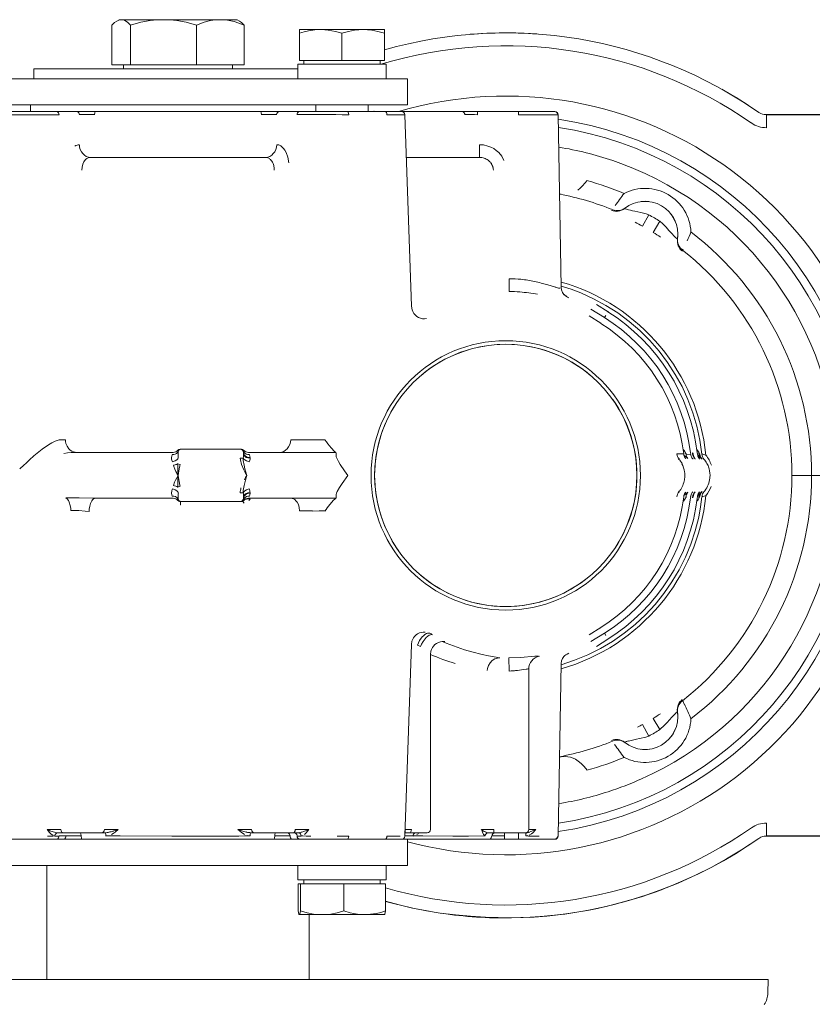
# Model space of a CAD drawing. Header units: millimetres. Extents: x -47038 to 86296, y -75637 to 48966.
# Tile 80 of 174: x -33016 to -32895, y 30786 to 30936. Entities that reach past the tile are written whole.
import ezdxf

# ---------------------------------------------------------------- set-up
doc = ezdxf.new("R2010")
doc.units = ezdxf.units.MM
doc.layers.add('00 - nowa technologia myjni_Nr_pióra__95', color=7, linetype='Continuous', lineweight=20, true_color=0x7c7c7c)
doc.layers.add('XREF', color=8, linetype='Continuous', lineweight=9)

# ---------------------------------------------------------------- blocks, each defined once
blk = doc.blocks.new('parter 2025.10.15')
at = {"layer": '00 - nowa technologia myjni_Nr_pióra__95', "color": 8, "linetype": 'Continuous', "lineweight": 5}
for p, q in [((545.968, 2549.416), (545.933, 2549.395)), ((545.968, 2549.416), (546.002, 2549.416)), ((546.002, 2549.416), (546.647, 2549.416)), ((546.647, 2549.416), (547.513, 2549.416)), ((547.513, 2549.416), (547.528, 2549.416)), ((547.513, 2549.416), (547.528, 2549.416)), ((547.528, 2549.416), (547.769, 2549.416)), ((547.769, 2549.416), (547.804, 2549.395)), ((545.861, 2548.726), (545.861, 2549.335)), ((546.143, 2548.726), (546.143, 2549.335)), ((547.15, 2548.726), (547.15, 2549.335)), ((547.876, 2548.726), (547.876, 2549.335)), ((548.719, 2549.266), (549.043, 2549.266)), ((548.719, 2549.266), (548.719, 2549.208)), ((548.719, 2548.795), (548.719, 2549.208)), ((549.043, 2549.266), (549.057, 2549.266)), ((549.057, 2549.266), (549.043, 2549.266)), ((549.057, 2549.266), (549.693, 2549.266)), ((549.368, 2548.795), (549.368, 2549.208)), ((549.693, 2549.266), (550.018, 2549.266)), ((550.018, 2549.208), (550.018, 2549.266)), ((550.018, 2548.795), (550.018, 2549.208)), ((548.719, 2548.795), (549.368, 2548.795)), ((548.787, 2548.736), (548.787, 2548.795)), ((549.368, 2548.795), (550.018, 2548.795)), ((549.95, 2548.736), (549.95, 2548.795)), ((549.95, 2548.736), (549.95, 2548.795)), ((544.716, 2548.666), (544.668, 2548.666)), ((544.668, 2548.666), (544.668, 2548.516)), ((548.694, 2548.666), (544.716, 2548.666)), ((545.861, 2548.726), (546.143, 2548.726)), ((546.037, 2548.666), (546.037, 2548.726)), ((546.143, 2548.726), (547.15, 2548.726)), ((547.15, 2548.726), (547.876, 2548.726)), ((547.7, 2548.666), (547.7, 2548.726)), ((549.368, 2548.736), (548.694, 2548.736)), ((548.694, 2548.736), (548.694, 2548.516)), ((550.043, 2548.736), (549.368, 2548.736)), ((550.043, 2548.736), (550.043, 2548.516)), ((550.043, 2548.736), (550.043, 2548.516)), ((546.769, 2548.516), (539.735, 2548.516)), ((549.888, 2548.516), (546.769, 2548.516)), ((549.888, 2548.516), (550.369, 2548.516)), ((550.369, 2548.115), (550.369, 2548.516)), ((555.349, 2548.249), (555.381, 2548.23)), ((546.769, 2548.115), (539.735, 2548.115)), ((544.287, 2548.016), (545.01, 2548.016)), ((544.619, 2548.016), (544.619, 2548.115)), ((545.01, 2548.016), (545.321, 2548.016)), ((545.321, 2548.016), (545.608, 2548.016)), ((545.608, 2548.016), (548.129, 2548.016)), ((549.888, 2548.115), (546.769, 2548.115)), ((548.129, 2548.016), (548.416, 2548.016)), ((548.416, 2548.016), (548.727, 2548.016)), ((548.727, 2548.016), (549.451, 2548.016)), ((548.969, 2548.016), (548.969, 2548.115)), ((549.45, 2548.016), (550.028, 2548.016)), ((549.769, 2548.016), (549.769, 2548.115)), ((549.769, 2548.016), (549.769, 2548.115)), ((549.858, 2548.016), (549.858, 2548.016)), ((549.891, 2548.016), (549.858, 2548.016)), ((549.858, 2548.016), (549.858, 2548.016)), ((549.858, 2548.016), (549.929, 2548.016)), ((549.888, 2548.115), (550.369, 2548.115)), ((550.028, 2548.016), (550.276, 2548.016)), ((550.277, 2548.016), (551.196, 2548.016)), ((551.196, 2548.016), (551.197, 2548.016)), ((551.197, 2548.016), (551.439, 2548.016)), ((551.439, 2548.016), (552.061, 2548.016)), ((551.439, 2548.016), (551.439, 2547.967)), ((552.061, 2547.967), (552.061, 2548.016)), ((552.061, 2548.016), (552.61, 2548.016)), ((552.61, 2548.016), (552.619, 2548.016)), ((550.055, 2547.967), (550.326, 2547.967)), ((550.428, 2545.045), (550.326, 2547.967)), ((552.669, 2547.967), (552.715, 2545.335)), ((556.957, 2547.969), (555.808, 2547.969)), ((555.845, 2547.966), (555.845, 2547.768)), ((556.961, 2547.966), (555.845, 2547.966)), ((551.466, 2547.316), (551.466, 2547.509)), ((545.535, 2547.316), (545.534, 2547.316)), ((545.535, 2547.316), (545.536, 2547.316)), ((545.536, 2547.316), (548.201, 2547.316)), ((548.202, 2547.316), (548.201, 2547.316)), ((548.202, 2547.316), (548.203, 2547.316)), ((550.349, 2547.316), (551.466, 2547.316)), ((551.476, 2547.315), (551.466, 2547.316)), ((552.69, 2546.759), (552.713, 2546.757)), ((553.68, 2546.536), (553.681, 2546.537)), ((553.69, 2546.544), (553.692, 2546.545)), ((553.954, 2546.266), (554.051, 2546.441)), ((554.116, 2546.172), (554.22, 2546.343)), ((554.358, 2546.201), (554.314, 2546.251)), ((554.488, 2546.07), (554.489, 2546.078)), ((554.488, 2546.07), (554.488, 2546.071)), ((554.489, 2546.083), (554.49, 2546.084)), ((554.572, 2545.916), (554.565, 2545.902)), ((551.922, 2545.465), (551.918, 2545.272)), ((552.562, 2545.357), (552.611, 2545.341)), ((552.757, 2545.224), (552.758, 2545.222)), ((553.167, 2545.001), (553.373, 2544.873)), ((553.251, 2545.073), (553.428, 2544.961)), ((553.14, 2544.898), (553.318, 2544.785)), ((553.373, 2544.873), (553.393, 2544.906)), ((553.373, 2544.873), (553.373, 2544.873)), ((553.429, 2544.964), (553.428, 2544.961)), ((553.319, 2544.788), (553.318, 2544.785)), ((545.089, 2543.009), (545.15, 2543.009)), ((548.918, 2543.009), (549.108, 2543.008)), ((545.24, 2542.816), (545.242, 2542.816)), ((546.793, 2542.816), (545.242, 2542.816)), ((546.868, 2542.816), (546.868, 2542.8)), ((546.868, 2542.8), (546.868, 2542.816)), ((546.868, 2542.799), (546.868, 2542.8)), ((546.905, 2542.866), (546.918, 2542.866)), ((546.906, 2542.866), (546.918, 2542.866)), ((547.818, 2542.866), (546.918, 2542.866)), ((547.818, 2542.866), (547.832, 2542.866)), ((547.819, 2542.866), (547.831, 2542.866)), ((547.869, 2542.801), (547.869, 2542.816)), ((547.869, 2542.816), (547.869, 2542.801)), ((547.869, 2542.8), (547.869, 2542.801)), ((547.869, 2542.8), (547.869, 2542.801)), ((547.944, 2542.816), (548.855, 2542.816)), ((548.855, 2542.816), (548.87, 2542.816)), ((548.87, 2542.816), (548.856, 2542.816)), ((554.583, 2542.797), (554.479, 2542.792)), ((554.578, 2542.857), (554.575, 2542.859)), ((554.582, 2542.797), (554.583, 2542.797)), ((554.601, 2542.763), (554.587, 2542.774)), ((554.621, 2542.801), (554.616, 2542.8)), ((554.616, 2542.8), (554.621, 2542.788)), ((554.623, 2542.783), (554.621, 2542.801)), ((554.689, 2542.791), (554.623, 2542.783)), ((554.689, 2542.791), (554.687, 2542.808)), ((554.788, 2542.857), (554.785, 2542.859)), ((554.793, 2542.79), (554.79, 2542.816)), ((554.81, 2542.762), (554.796, 2542.772)), ((544.489, 2542.597), (544.576, 2542.678)), ((546.77, 2542.738), (546.77, 2542.726)), ((546.866, 2542.643), (546.86, 2542.64)), ((546.866, 2542.643), (546.901, 2542.631)), ((547.864, 2542.73), (547.818, 2542.73)), ((554.603, 2542.735), (554.604, 2542.734)), ((554.708, 2542.735), (554.707, 2542.736)), ((554.714, 2542.727), (554.708, 2542.735)), ((554.811, 2542.736), (554.814, 2542.732)), ((554.814, 2542.732), (554.812, 2542.735)), ((546.868, 2542.465), (546.866, 2542.417)), ((549.868, 2542.468), (549.868, 2542.464)), ((556.534, 2542.465), (556.234, 2542.465)), ((556.933, 2542.462), (556.534, 2542.465)), ((546.866, 2542.288), (546.901, 2542.3)), ((554.982, 2542.423), (554.983, 2542.435)), ((546.77, 2542.205), (546.77, 2542.193)), ((547.818, 2542.201), (547.864, 2542.201)), ((554.587, 2542.157), (554.601, 2542.168)), ((554.603, 2542.196), (554.6, 2542.191)), ((554.604, 2542.196), (554.603, 2542.196)), ((554.708, 2542.197), (554.707, 2542.196)), ((554.714, 2542.204), (554.708, 2542.197)), ((554.796, 2542.159), (554.81, 2542.169)), ((554.814, 2542.199), (554.811, 2542.196)), ((554.814, 2542.199), (554.812, 2542.197)), ((554.841, 2542.198), (554.842, 2542.199)), ((554.842, 2542.199), (554.856, 2542.213)), ((545.599, 2542.116), (545.607, 2542.116)), ((545.599, 2542.116), (545.605, 2542.116)), ((546.793, 2542.116), (545.607, 2542.116)), ((546.868, 2542.131), (546.868, 2542.132)), ((546.868, 2542.132), (546.868, 2542.132)), ((546.868, 2542.116), (546.868, 2542.131)), ((546.901, 2542.016), (546.904, 2542.016)), ((546.91, 2542.066), (546.905, 2542.066)), ((546.91, 2542.066), (546.908, 2542.066)), ((546.918, 2542.066), (546.91, 2542.066)), ((546.918, 2542.066), (546.911, 2542.066)), ((546.918, 2542.066), (547.818, 2542.066)), ((547.832, 2542.066), (547.818, 2542.066)), ((547.831, 2542.066), (547.819, 2542.066)), ((547.852, 2542.07), (547.847, 2542.068)), ((547.856, 2542.071), (547.852, 2542.07)), ((547.868, 2542.08), (547.869, 2542.082)), ((547.869, 2542.13), (547.869, 2542.131)), ((547.869, 2542.131), (547.869, 2542.131)), ((547.869, 2542.116), (547.869, 2542.13)), ((547.869, 2542.13), (547.869, 2542.116)), ((548.855, 2542.116), (547.944, 2542.116)), ((548.871, 2542.116), (548.855, 2542.116)), ((548.856, 2542.116), (548.871, 2542.116)), ((554.575, 2542.072), (554.578, 2542.074)), ((554.584, 2542.14), (554.584, 2542.14)), ((554.616, 2542.131), (554.621, 2542.13)), ((554.621, 2542.13), (554.622, 2542.14)), ((554.687, 2542.123), (554.689, 2542.14)), ((554.785, 2542.073), (554.788, 2542.075)), ((554.79, 2542.116), (554.793, 2542.141)), ((554.793, 2542.141), (554.793, 2542.141)), ((549.019, 2541.923), (548.918, 2541.922)), ((549.089, 2541.923), (549.019, 2541.923)), ((549.108, 2541.923), (549.089, 2541.923)), ((553.317, 2540.146), (553.141, 2540.034)), ((553.373, 2540.058), (553.167, 2539.93)), ((553.318, 2540.146), (553.319, 2540.144)), ((553.373, 2540.058), (553.393, 2540.025)), ((553.427, 2539.97), (553.251, 2539.858)), ((553.428, 2539.97), (553.429, 2539.968)), ((550.326, 2536.964), (550.428, 2539.887)), ((550.521, 2539.878), (550.569, 2539.854)), ((550.719, 2537.066), (550.718, 2539.733)), ((551.918, 2539.482), (551.915, 2539.682)), ((552.669, 2536.965), (552.715, 2539.596)), ((551.95, 2539.483), (551.918, 2539.482)), ((552.18, 2539.51), (552.14, 2539.504)), ((552.218, 2537.066), (552.218, 2539.511)), ((554.488, 2538.862), (554.488, 2538.86)), ((554.489, 2538.853), (554.488, 2538.862)), ((554.489, 2538.848), (554.49, 2538.847)), ((554.116, 2538.759), (554.22, 2538.588)), ((553.954, 2538.666), (554.051, 2538.49)), ((553.68, 2538.396), (553.681, 2538.394)), ((553.691, 2538.387), (553.692, 2538.386)), ((552.713, 2538.174), (552.69, 2538.172)), ((544.871, 2537.064), (544.898, 2537.053)), ((545.887, 2537.042), (545.915, 2537.051)), ((545.915, 2537.051), (545.957, 2537.064)), ((548.855, 2537.059), (548.866, 2537.064)), ((551.685, 2537.066), (551.496, 2537.064)), ((551.685, 2537.016), (551.685, 2537.066)), ((552.233, 2537.027), (552.306, 2537.055)), ((552.306, 2537.055), (552.329, 2537.063)), ((555.845, 2537.163), (555.845, 2536.966)), ((539.735, 2536.916), (546.769, 2536.916)), ((545.107, 2537.016), (545.028, 2537.016)), ((545.107, 2537.016), (545.029, 2537.016)), ((545.053, 2536.966), (545.159, 2536.966)), ((545.248, 2537.016), (545.107, 2537.016)), ((545.159, 2536.966), (545.392, 2536.966)), ((545.59, 2537.016), (545.248, 2537.016)), ((545.703, 2537.016), (545.59, 2537.016)), ((545.759, 2537.016), (545.703, 2537.016)), ((545.758, 2537.016), (545.76, 2537.016)), ((545.76, 2537.016), (545.758, 2537.016)), ((545.988, 2536.966), (545.769, 2536.966)), ((545.814, 2537.023), (545.818, 2537.024)), ((546.773, 2536.963), (545.988, 2536.966)), ((549.888, 2536.916), (546.769, 2536.916)), ((547.908, 2537.027), (547.911, 2537.025)), ((547.977, 2537.016), (547.979, 2537.016)), ((548.033, 2537.016), (547.978, 2537.016)), ((548.034, 2537.016), (547.979, 2537.016)), ((548.147, 2537.016), (548.034, 2537.016)), ((548.489, 2537.016), (548.147, 2537.016)), ((548.345, 2536.966), (548.578, 2536.966)), ((548.63, 2537.016), (548.489, 2537.016)), ((548.709, 2537.016), (548.63, 2537.016)), ((548.708, 2537.016), (548.67, 2537.016)), ((549.473, 2536.965), (549.296, 2536.964)), ((549.888, 2536.916), (550.369, 2536.916)), ((550.255, 2536.964), (550.055, 2536.965)), ((550.326, 2536.964), (550.325, 2536.964)), ((550.326, 2536.966), (550.456, 2536.966)), ((550.403, 2537.016), (550.338, 2537.016)), ((550.369, 2536.916), (550.369, 2536.516)), ((551.606, 2536.916), (550.369, 2536.916)), ((550.544, 2537.016), (550.403, 2537.016)), ((550.603, 2536.966), (550.456, 2536.966)), ((550.492, 2537.016), (550.493, 2537.016)), ((550.493, 2537.016), (550.522, 2537.016)), ((550.659, 2537.016), (550.544, 2537.016)), ((551.063, 2536.963), (550.603, 2536.966)), ((550.661, 2537.016), (550.659, 2537.016)), ((550.668, 2537.016), (550.661, 2537.016)), ((551.553, 2536.966), (551.3, 2536.964)), ((551.606, 2536.916), (551.368, 2536.916)), ((551.558, 2537.026), (551.559, 2537.025)), ((551.601, 2537.016), (551.6, 2537.016)), ((551.6, 2537.016), (551.6, 2537.016)), ((551.685, 2537.016), (551.6, 2537.016)), ((551.85, 2536.916), (551.606, 2536.916)), ((551.606, 2536.916), (551.85, 2536.916)), ((551.655, 2536.966), (551.85, 2536.966)), ((551.918, 2537.016), (551.685, 2537.016)), ((551.85, 2536.966), (551.85, 2537.016)), ((551.85, 2536.966), (551.85, 2536.916)), ((552.061, 2536.916), (551.85, 2536.916)), ((552.061, 2536.916), (551.85, 2536.916)), ((552.093, 2537.016), (551.919, 2537.016)), ((552.061, 2537.016), (552.061, 2536.966)), ((552.061, 2536.916), (552.061, 2536.966)), ((552.61, 2536.916), (552.061, 2536.916)), ((552.061, 2536.916), (552.61, 2536.916)), ((552.097, 2537.016), (552.093, 2537.016)), ((552.168, 2537.016), (552.097, 2537.016)), ((552.182, 2537.016), (552.169, 2537.016)), ((552.182, 2537.016), (552.184, 2537.016)), ((552.184, 2537.016), (552.182, 2537.016)), ((552.619, 2536.916), (552.61, 2536.916)), ((555.808, 2536.962), (556.957, 2536.962)), ((555.845, 2536.966), (556.961, 2536.966)), ((539.735, 2536.516), (546.769, 2536.516)), ((544.868, 2536.516), (544.868, 2534.776)), ((549.888, 2536.516), (546.769, 2536.516)), ((548.694, 2536.516), (549.397, 2536.516)), ((548.694, 2536.295), (548.694, 2536.516)), ((549.397, 2536.516), (550.043, 2536.516)), ((549.888, 2536.516), (550.369, 2536.516)), ((550.043, 2536.295), (550.043, 2536.516)), ((550.043, 2536.295), (550.043, 2536.516)), ((548.694, 2536.295), (549.397, 2536.295)), ((549.669, 2536.295), (548.787, 2536.295)), ((548.787, 2536.295), (548.787, 2536.236)), ((549.397, 2536.295), (550.043, 2536.295)), ((549.95, 2536.295), (549.669, 2536.295)), ((549.95, 2536.295), (549.95, 2536.236)), ((549.95, 2536.295), (549.95, 2536.236)), ((548.735, 2536.236), (548.703, 2536.236)), ((548.703, 2536.236), (548.703, 2535.824)), ((549.4, 2536.236), (548.735, 2536.236)), ((548.735, 2536.236), (548.735, 2535.824)), ((550.034, 2536.236), (549.4, 2536.236)), ((549.4, 2536.236), (549.4, 2535.824)), ((550.034, 2536.236), (550.034, 2535.824)), ((550.034, 2536.236), (550.034, 2535.824)), ((548.719, 2535.766), (548.718, 2535.766)), ((548.719, 2535.766), (548.718, 2535.766)), ((549.068, 2535.766), (548.719, 2535.766)), ((548.719, 2535.766), (548.719, 2535.766)), ((548.868, 2535.766), (548.868, 2534.776)), ((549.704, 2535.766), (549.068, 2535.766)), ((549.07, 2535.766), (549.068, 2535.766)), ((549.717, 2535.766), (549.704, 2535.766)), ((549.704, 2535.766), (549.717, 2535.766)), ((549.714, 2535.766), (549.717, 2535.766)), ((550.018, 2535.766), (549.717, 2535.766)), ((550.018, 2535.766), (550.019, 2535.766)), ((550.018, 2535.766), (550.019, 2535.766)), ((555.869, 2534.776), (540.504, 2534.776)), ((555.867, 2534.571), (555.869, 2534.776))]:
    blk.add_line(p, q, dxfattribs=at)
for points in [[(545.861, 2549.335), (545.899, 2549.371), (545.933, 2549.395)], [(545.933, 2549.395), (545.974, 2549.412), (546.002, 2549.416)], [(546.002, 2549.416), (546.03, 2549.412), (546.059, 2549.402), (546.099, 2549.376), (546.143, 2549.335)], [(546.143, 2549.335), (546.302, 2549.376), (546.443, 2549.402), (546.546, 2549.412), (546.647, 2549.416)], [(546.647, 2549.416), (546.747, 2549.412), (546.85, 2549.402), (546.992, 2549.376), (547.15, 2549.335)], [(547.15, 2549.335), (547.265, 2549.376), (547.366, 2549.402), (547.441, 2549.412), (547.513, 2549.416)], [(547.528, 2549.416), (547.625, 2549.408), (547.726, 2549.387), (547.798, 2549.365), (547.876, 2549.335)], [(547.876, 2549.335), (547.838, 2549.371), (547.804, 2549.395)], [(549.043, 2549.266), (548.955, 2549.261), (548.861, 2549.246), (548.793, 2549.23), (548.719, 2549.208)], [(549.057, 2549.265), (549.16, 2549.257), (549.27, 2549.236), (549.368, 2549.208)], [(549.368, 2549.208), (549.471, 2549.237), (549.562, 2549.256), (549.629, 2549.263), (549.693, 2549.266)], [(549.693, 2549.266), (549.758, 2549.263), (549.825, 2549.256), (549.916, 2549.237), (550.018, 2549.208)], [(545.053, 2547.967), (545.051, 2547.982), (545.044, 2547.996), (545.029, 2548.011), (545.01, 2548.016)], [(545.364, 2547.967), (545.362, 2547.982), (545.355, 2547.995), (545.345, 2548.007), (545.333, 2548.014), (545.321, 2548.016)], [(545.594, 2547.967), (545.597, 2547.999), (545.602, 2548.011), (545.604, 2548.014), (545.606, 2548.015), (545.608, 2548.016)], [(548.143, 2547.967), (548.139, 2548.002), (548.134, 2548.013), (548.131, 2548.015), (548.129, 2548.016)], [(548.684, 2547.967), (548.686, 2547.982), (548.692, 2547.996), (548.702, 2548.007), (548.715, 2548.014), (548.727, 2548.016)], [(549.473, 2547.967), (549.47, 2547.989), (549.463, 2548.007), (549.458, 2548.013), (549.455, 2548.014), (549.45, 2548.016)], [(550.055, 2547.967), (550.053, 2547.985), (550.047, 2548.001), (550.037, 2548.013), (550.028, 2548.016)], [(551.245, 2547.967), (551.242, 2547.982), (551.235, 2547.995), (551.224, 2548.007), (551.21, 2548.014), (551.196, 2548.016)], [(552.061, 2547.967), (552.534, 2547.967), (552.66, 2547.967)], [(548.561, 2547.233), (548.544, 2547.318), (548.516, 2547.392), (548.498, 2547.424), (548.479, 2547.451), (548.458, 2547.474), (548.435, 2547.491), (548.405, 2547.505), (548.374, 2547.509)], [(551.841, 2547.269), (551.806, 2547.333), (551.761, 2547.388), (551.724, 2547.421), (551.684, 2547.449), (551.64, 2547.472), (551.595, 2547.489), (551.531, 2547.505), (551.466, 2547.509)], [(545.402, 2547.123), (545.404, 2547.168), (545.415, 2547.213), (545.432, 2547.25), (545.456, 2547.282), (545.475, 2547.297), (545.496, 2547.308), (545.535, 2547.316)], [(552.966, 2546.817), (553.004, 2546.848), (553.041, 2546.884), (553.108, 2546.962)], [(553.709, 2546.525), (553.686, 2546.533), (553.682, 2546.535), (553.681, 2546.536), (553.681, 2546.537)], [(554.051, 2546.441), (554.01, 2546.454), (553.931, 2546.474), (553.836, 2546.494)], [(554.314, 2546.251), (554.262, 2546.304), (554.22, 2546.343)], [(554.488, 2546.071), (554.487, 2546.071), (554.483, 2546.073), (554.457, 2546.096)], [(554.861, 2542.79), (554.83, 2543.003), (554.784, 2543.214), (554.723, 2543.421), (554.648, 2543.623), (554.558, 2543.819), (554.454, 2544.007), (554.338, 2544.188), (554.208, 2544.359), (554.067, 2544.522), (553.914, 2544.674), (553.751, 2544.814), (553.578, 2544.943), (553.396, 2545.059), (553.207, 2545.161), (553.011, 2545.251), (552.864, 2545.306), (552.715, 2545.354)], [(552.715, 2545.335), (552.72, 2545.295), (552.734, 2545.257), (552.756, 2545.225), (552.758, 2545.222)], [(550.428, 2545.045), (550.438, 2544.989), (550.448, 2544.964), (550.464, 2544.937), (550.485, 2544.912), (550.509, 2544.891), (550.537, 2544.874), (550.567, 2544.862), (550.597, 2544.856), (550.627, 2544.854), (550.659, 2544.857)], [(544.669, 2542.763), (544.796, 2542.866), (544.891, 2542.932), (544.943, 2542.963), (544.996, 2542.987), (545.057, 2543.006), (545.089, 2543.009)], [(545.15, 2543.009), (545.153, 2542.981), (545.159, 2542.954), (545.176, 2542.911), (545.202, 2542.873), (545.223, 2542.852), (545.248, 2542.836), (545.273, 2542.824), (545.3, 2542.818), (545.322, 2542.816)], [(545.126, 2542.8), (545.18, 2542.811), (545.24, 2542.816)], [(546.872, 2542.834), (546.862, 2542.816), (546.846, 2542.8), (546.826, 2542.789), (546.803, 2542.782), (546.78, 2542.782)], [(546.868, 2542.849), (546.87, 2542.846), (546.873, 2542.838), (546.872, 2542.834)], [(547.865, 2542.834), (547.864, 2542.839), (547.868, 2542.847), (547.869, 2542.849)], [(547.865, 2542.834), (547.881, 2542.809), (547.91, 2542.79), (547.933, 2542.783), (547.958, 2542.782)], [(547.869, 2542.816), (547.871, 2542.797), (547.879, 2542.78), (547.893, 2542.765), (547.91, 2542.753), (547.93, 2542.744), (547.968, 2542.738)], [(547.869, 2542.801), (547.871, 2542.784), (547.879, 2542.769), (547.892, 2542.753), (547.909, 2542.741), (547.931, 2542.732), (547.968, 2542.726)], [(548.87, 2542.816), (549.005, 2542.815), (549.276, 2542.815)], [(549.276, 2542.815), (549.271, 2542.818), (549.256, 2542.83), (549.204, 2542.885)], [(549.278, 2542.814), (549.279, 2542.807), (549.279, 2542.777)], [(549.279, 2542.777), (549.283, 2542.75), (549.296, 2542.717), (549.315, 2542.679)], [(554.728, 2542.791), (554.727, 2542.791), (554.725, 2542.793), (554.715, 2542.811)], [(554.831, 2542.79), (554.83, 2542.79), (554.825, 2542.794), (554.814, 2542.818)], [(554.921, 2542.776), (554.872, 2542.788), (554.862, 2542.79), (554.861, 2542.79)], [(546.873, 2542.73), (546.863, 2542.716), (546.85, 2542.703), (546.825, 2542.686), (546.784, 2542.671)], [(546.798, 2542.622), (546.803, 2542.602), (546.818, 2542.563), (546.836, 2542.527)], [(546.901, 2542.631), (546.895, 2542.611), (546.885, 2542.567), (546.868, 2542.465)], [(547.871, 2542.552), (547.837, 2542.63), (547.82, 2542.701), (547.818, 2542.73)], [(547.876, 2542.621), (547.864, 2542.695), (547.864, 2542.73)], [(547.864, 2542.73), (547.874, 2542.715), (547.889, 2542.702), (547.914, 2542.686), (547.954, 2542.671)], [(547.919, 2542.465), (547.889, 2542.567), (547.876, 2542.621)], [(549.315, 2542.679), (549.342, 2542.633), (549.409, 2542.535), (549.46, 2542.465)], [(554.511, 2542.716), (554.508, 2542.712), (554.504, 2542.704)], [(554.714, 2542.727), (554.72, 2542.716), (554.72, 2542.715)], [(554.76, 2542.714), (554.756, 2542.716), (554.743, 2542.729)], [(554.814, 2542.732), (554.824, 2542.716), (554.825, 2542.715), (554.825, 2542.714)], [(554.862, 2542.714), (554.859, 2542.716), (554.841, 2542.733)], [(546.868, 2542.465), (546.829, 2542.392), (546.814, 2542.36), (546.798, 2542.31)], [(546.868, 2542.465), (546.884, 2542.371), (546.895, 2542.318), (546.901, 2542.3)], [(549.46, 2542.465), (549.371, 2542.342), (549.332, 2542.282), (549.298, 2542.221), (549.287, 2542.193), (549.281, 2542.172), (549.279, 2542.154)], [(546.866, 2542.417), (546.864, 2542.344), (546.864, 2542.308)], [(547.864, 2542.201), (547.864, 2542.237), (547.875, 2542.311), (547.897, 2542.392)], [(546.872, 2542.097), (546.856, 2542.122), (546.828, 2542.142), (546.805, 2542.149), (546.78, 2542.15)], [(546.873, 2542.201), (546.863, 2542.216), (546.848, 2542.23), (546.823, 2542.246), (546.784, 2542.26)], [(547.864, 2542.201), (547.874, 2542.216), (547.888, 2542.229), (547.913, 2542.245), (547.954, 2542.26)], [(547.865, 2542.097), (547.875, 2542.115), (547.891, 2542.131), (547.911, 2542.143), (547.934, 2542.149), (547.958, 2542.15)], [(547.869, 2542.13), (547.871, 2542.147), (547.879, 2542.163), (547.892, 2542.178), (547.909, 2542.19), (547.931, 2542.199), (547.968, 2542.205)], [(547.869, 2542.117), (547.871, 2542.134), (547.879, 2542.151), (547.893, 2542.166), (547.91, 2542.179), (547.931, 2542.188), (547.968, 2542.193)], [(549.279, 2542.154), (549.279, 2542.125), (549.278, 2542.118)], [(554.72, 2542.216), (554.72, 2542.215), (554.719, 2542.212), (554.714, 2542.204)], [(554.743, 2542.202), (554.722, 2542.165), (554.715, 2542.121)], [(554.743, 2542.202), (554.756, 2542.215), (554.759, 2542.216)], [(554.824, 2542.217), (554.824, 2542.215), (554.814, 2542.199)], [(554.841, 2542.198), (554.824, 2542.172), (554.815, 2542.142), (554.814, 2542.114)], [(554.861, 2542.141), (554.91, 2542.152), (554.921, 2542.156)], [(545.156, 2542.125), (545.361, 2542.124), (545.57, 2542.116), (545.599, 2542.116)], [(545.156, 2542.125), (545.179, 2542.107), (545.197, 2542.083), (545.21, 2542.057), (545.225, 2542.009), (545.233, 2541.959), (545.235, 2541.93)], [(545.605, 2542.116), (545.592, 2542.113), (545.578, 2542.106), (545.565, 2542.095), (545.552, 2542.077), (545.532, 2542.036), (545.521, 2541.994), (545.515, 2541.951), (545.513, 2541.916)], [(546.872, 2542.097), (546.873, 2542.093), (546.869, 2542.085), (546.868, 2542.082)], [(547.852, 2542.07), (547.854, 2542.07), (547.855, 2542.069), (547.859, 2542.066), (547.876, 2542.041)], [(547.869, 2542.082), (547.867, 2542.085), (547.864, 2542.093), (547.865, 2542.097)], [(548.723, 2541.923), (548.716, 2541.978), (548.704, 2542.02), (548.684, 2542.059), (548.668, 2542.079), (548.649, 2542.097), (548.631, 2542.108), (548.61, 2542.115), (548.596, 2542.116)], [(549.276, 2542.116), (549.005, 2542.116), (548.871, 2542.116)], [(549.276, 2542.116), (549.272, 2542.114), (549.259, 2542.104), (549.24, 2542.086), (549.183, 2542.021)], [(552.715, 2539.577), (552.919, 2539.645), (553.118, 2539.727), (553.311, 2539.824), (553.496, 2539.934), (553.673, 2540.057), (553.841, 2540.192), (553.999, 2540.339), (554.145, 2540.496), (554.28, 2540.664), (554.403, 2540.841), (554.513, 2541.027), (554.609, 2541.219), (554.691, 2541.418), (554.758, 2541.622), (554.811, 2541.831), (554.84, 2541.985), (554.861, 2542.141)], [(554.622, 2542.14), (554.621, 2542.139), (554.616, 2542.131)], [(554.715, 2542.121), (554.722, 2542.133), (554.726, 2542.14), (554.727, 2542.141)], [(554.814, 2542.114), (554.822, 2542.132), (554.826, 2542.138), (554.829, 2542.141)], [(545.356, 2541.929), (545.451, 2541.919), (545.513, 2541.916)], [(550.428, 2539.887), (550.436, 2539.936), (550.459, 2539.987), (550.477, 2540.011), (550.499, 2540.032), (550.524, 2540.049), (550.551, 2540.063), (550.579, 2540.072), (550.608, 2540.077), (550.64, 2540.077)], [(550.708, 2540.058), (550.694, 2540.061), (550.676, 2540.059), (550.658, 2540.053), (550.635, 2540.039), (550.613, 2540.021), (550.594, 2540.001), (550.554, 2539.945), (550.521, 2539.878)], [(550.752, 2540.036), (550.737, 2540.038), (550.718, 2540.036), (550.7, 2540.029), (550.677, 2540.014), (550.656, 2539.995), (550.637, 2539.975), (550.607, 2539.933), (550.583, 2539.889), (550.569, 2539.854)], [(550.938, 2539.93), (550.9, 2539.931), (550.871, 2539.926), (550.842, 2539.917), (550.813, 2539.903), (550.788, 2539.884), (550.767, 2539.863), (550.748, 2539.839), (550.735, 2539.812), (550.725, 2539.785), (550.718, 2539.733)], [(551.78, 2539.683), (551.605, 2539.715), (551.508, 2539.735), (551.351, 2539.774)], [(552.776, 2539.724), (552.806, 2539.738), (552.83, 2539.752), (552.832, 2539.754)], [(551.78, 2539.683), (551.74, 2539.679), (551.702, 2539.667), (551.662, 2539.642), (551.629, 2539.608), (551.604, 2539.567), (551.589, 2539.521), (551.585, 2539.49)], [(552.365, 2539.71), (552.313, 2539.707), (552.091, 2539.689), (551.915, 2539.682)], [(552.715, 2539.596), (552.72, 2539.636), (552.734, 2539.674), (552.753, 2539.703), (552.758, 2539.709)], [(552.218, 2539.511), (552.218, 2539.512), (552.216, 2539.513), (552.207, 2539.513)], [(554.402, 2538.779), (554.456, 2538.834), (554.475, 2538.852), (554.483, 2538.858), (554.486, 2538.86), (554.487, 2538.86)], [(554.22, 2538.588), (554.291, 2538.656), (554.329, 2538.697), (554.402, 2538.779)], [(553.681, 2538.394), (553.682, 2538.396), (553.684, 2538.397), (553.695, 2538.401)], [(553.739, 2538.414), (553.862, 2538.442), (553.906, 2538.452)], [(553.906, 2538.452), (554.003, 2538.475), (554.051, 2538.49)], [(553.108, 2537.969), (553.062, 2538.024), (553.017, 2538.071), (552.975, 2538.108), (552.934, 2538.136), (552.894, 2538.155), (552.854, 2538.167), (552.816, 2538.173), (552.779, 2538.177), (552.713, 2538.174)], [(544.87, 2537.064), (544.906, 2537.021), (544.933, 2536.995), (544.957, 2536.977)], [(545.082, 2537.066), (545.084, 2537.047), (545.09, 2537.03), (545.096, 2537.021), (545.1, 2537.018), (545.107, 2537.016)], [(545.851, 2536.988), (545.881, 2537.005), (545.909, 2537.024), (545.957, 2537.064)], [(547.78, 2537.064), (547.831, 2537.022), (547.882, 2536.99)], [(548.655, 2537.066), (548.653, 2537.047), (548.647, 2537.03), (548.638, 2537.019), (548.633, 2537.016), (548.63, 2537.016)], [(548.799, 2536.991), (548.822, 2537.013), (548.866, 2537.064)], [(550.328, 2537.042), (550.333, 2537.027), (550.337, 2537.017), (550.338, 2537.016)], [(551.496, 2537.064), (551.511, 2537.023), (551.529, 2536.988), (551.537, 2536.976)], [(552.329, 2537.063), (552.221, 2537.066), (552.219, 2537.066)], [(552.227, 2536.98), (552.259, 2536.999), (552.279, 2537.014), (552.329, 2537.063)], [(544.963, 2537.03), (545.005, 2537.018), (545.029, 2537.016)], [(544.969, 2536.972), (544.984, 2536.967), (544.991, 2536.966)], [(545.029, 2537.016), (545.017, 2537.013), (545.007, 2537.006), (544.996, 2536.991), (544.991, 2536.966)], [(545.053, 2536.966), (545.051, 2536.951), (545.045, 2536.937), (545.035, 2536.925), (545.022, 2536.918), (545.01, 2536.916)], [(545.159, 2536.966), (545.157, 2536.95), (545.15, 2536.936), (545.141, 2536.925), (545.128, 2536.918), (545.115, 2536.916)], [(545.392, 2536.966), (545.388, 2536.999), (545.383, 2537.01), (545.381, 2537.014), (545.379, 2537.015), (545.377, 2537.016)], [(545.392, 2536.966), (545.396, 2536.93), (545.402, 2536.919), (545.405, 2536.916), (545.407, 2536.916)], [(545.759, 2537.016), (545.761, 2537.014), (545.764, 2537.006), (545.767, 2536.995), (545.769, 2536.966)], [(547.921, 2536.974), (547.944, 2536.969), (547.968, 2536.966)], [(547.979, 2537.016), (547.977, 2537.015), (547.976, 2537.014), (547.974, 2537.01), (547.971, 2536.999), (547.968, 2536.966)], [(548.345, 2536.966), (548.341, 2536.933), (548.337, 2536.921), (548.334, 2536.917), (548.332, 2536.916), (548.33, 2536.916)], [(548.36, 2537.016), (548.357, 2537.015), (548.355, 2537.013), (548.352, 2537.008), (548.347, 2536.989), (548.345, 2536.966)], [(548.578, 2536.966), (548.576, 2536.981), (548.57, 2536.995), (548.56, 2537.006), (548.548, 2537.013), (548.535, 2537.016)], [(548.578, 2536.966), (548.58, 2536.951), (548.586, 2536.937), (548.596, 2536.925), (548.609, 2536.918), (548.622, 2536.916)], [(548.643, 2537.016), (548.656, 2537.012), (548.667, 2537.005), (548.68, 2536.988), (548.684, 2536.967), (548.684, 2536.966)], [(548.746, 2536.966), (548.743, 2536.984), (548.735, 2537.001), (548.725, 2537.01), (548.708, 2537.016)], [(548.746, 2536.966), (548.752, 2536.967), (548.765, 2536.971)], [(548.896, 2536.964), (548.821, 2536.964), (548.746, 2536.966)], [(549.473, 2536.965), (549.471, 2536.947), (549.466, 2536.93), (549.458, 2536.919), (549.453, 2536.916), (549.45, 2536.916)], [(550.055, 2536.965), (550.053, 2536.944), (550.045, 2536.927), (550.036, 2536.918), (550.031, 2536.916)], [(550.034, 2535.97), (550.24, 2535.915), (550.449, 2535.867), (550.658, 2535.825), (550.869, 2535.79), (551.099, 2535.762), (551.329, 2535.742), (551.56, 2535.728), (551.75, 2535.721), (551.941, 2535.718), (552.132, 2535.721), (552.345, 2535.732), (552.558, 2535.751), (552.77, 2535.776), (552.981, 2535.808), (553.192, 2535.847), (553.401, 2535.892), (553.608, 2535.944), (553.814, 2536.002), (554.018, 2536.067), (554.219, 2536.138), (554.419, 2536.216), (554.615, 2536.3), (554.809, 2536.39), (555, 2536.486), (555.188, 2536.588), (555.373, 2536.696), (555.553, 2536.81), (555.731, 2536.93)], [(550.492, 2537.016), (550.481, 2537.013), (550.471, 2537.006), (550.463, 2536.995), (550.458, 2536.981), (550.456, 2536.966)], [(551.537, 2536.976), (551.543, 2536.971), (551.55, 2536.967), (551.552, 2536.966)], [(551.6, 2537.016), (551.585, 2537.013), (551.572, 2537.006), (551.562, 2536.995), (551.555, 2536.981), (551.553, 2536.966)], [(551.655, 2536.966), (551.653, 2536.951), (551.646, 2536.937), (551.634, 2536.925), (551.62, 2536.918), (551.606, 2536.916)], [(551.948, 2535.716), (552.243, 2535.726), (552.536, 2535.749), (552.826, 2535.784), (553.112, 2535.831), (553.395, 2535.89), (553.675, 2535.962), (553.952, 2536.045), (554.226, 2536.141), (554.497, 2536.248), (554.763, 2536.368), (555.002, 2536.486), (555.236, 2536.615), (555.466, 2536.754), (555.731, 2536.93)], [(552.182, 2537.016), (552.181, 2537.015), (552.18, 2537.014), (552.178, 2537.011), (552.176, 2537.003), (552.173, 2536.966)], [(548.718, 2535.766), (548.716, 2535.767), (548.713, 2535.775), (548.703, 2535.824)], [(548.735, 2535.824), (548.725, 2535.775), (548.723, 2535.769), (548.721, 2535.767), (548.72, 2535.766)], [(549.068, 2535.766), (549.001, 2535.768), (548.933, 2535.775), (548.84, 2535.794), (548.735, 2535.824)], [(549.4, 2535.824), (549.295, 2535.794), (549.202, 2535.775), (549.134, 2535.768), (549.068, 2535.766)], [(549.704, 2535.766), (549.604, 2535.774), (549.496, 2535.795), (549.4, 2535.824)], [(549.717, 2535.766), (549.803, 2535.771), (549.894, 2535.785), (549.961, 2535.801), (550.034, 2535.824)], [(550.019, 2535.766), (550.021, 2535.767), (550.024, 2535.775), (550.034, 2535.824)], [(550.019, 2535.766), (550.021, 2535.767), (550.024, 2535.775), (550.034, 2535.824)]]:
    blk.add_lwpolyline(points, dxfattribs=at)
blk.add_circle((551.868, 2542.465), 2.055, dxfattribs=at)
for centre, radius, start, end in [((551.868, 2542.465), 6.75, 55.0993, 105.9069), ((551.868, 2542.465), 6.75, 85.9721, 94.6315), ((551.868, 2542.469), 6.549, 55.0945, 106.8984), ((551.868, 2542.465), 6.75, 56.7224, 60.7924), ((551.869, 2542.465), 5.787, 0.005, 106.4418), ((552.094, 2542.826), 6.325, 57.4846, 58.6849), ((550.276, 2547.966), 0.0501, 2.0666, 89.3706), ((552.61, 2547.966), 0.05, 0.9461, 89.9426), ((552.619, 2547.966), 0.05, 1.0072, 89.9928), ((555.845, 2548.166), 0.2, 235.0851, 270.0095), ((544.845, 2358.021), 189.946, 89.93712, 90.17507), ((545.473, 2532.555), 15.413, 89.5525, 90.4065), ((548.264, 2532.555), 15.413, 89.5935, 90.4475), ((548.894, 2361.04), 186.928, 89.8226, 90.06439), ((551.333, 2537.163), 10.805, 89.4361, 90.4666), ((551.868, 2542.469), 5.487, 359.9653, 81.5952), ((551.868, 2542.469), 5.364, 359.9686, 81.377), ((555.844, 2548.166), 0.397, 234.9788, 270.1215), ((545.364, 2547.394), 0.115, 90.6734, 126.0883), ((551.869, 2542.472), 5.065, 71.1795, 80.8035), ((548.201, 2547.208), 0.108, 68.4248, 89.5479), ((548.196, 2547.197), 0.12, 45.5976, 68.1298), ((548.183, 2547.181), 0.14, 33.6113, 46.2586), ((548.135, 2547.15), 0.198, 21.2697, 33.4111), ((551.467, 2547.085), 0.231, 75.3122, 87.5392), ((551.47, 2547.095), 0.22, 58.4081, 75.4051), ((551.478, 2547.108), 0.205, 47.4122, 58.3912), ((551.481, 2547.111), 0.2, 33.3747, 47.3958), ((551.869, 2542.472), 5.065, 67.3573, 71.1795), ((548.101, 2547.138), 0.234, 6.1753, 20.9585), ((548.022, 2547.13), 0.313, 358.5394, 5.955), ((551.489, 2547.117), 0.19, 14.0108, 33.3435), ((551.489, 2547.118), 0.19, 1.5145, 13.8754), ((551.869, 2542.473), 5.064, 359.8747, 67.3592), ((551.868, 2542.464), 4.665, 67.2356, 74.597), ((553.994, 2546.144), 0.7, 2.78, 117.2027), ((551.868, 2542.468), 4.366, 68.1044, 79.1474), ((556.057, 2544.88), 3.039, 141.6467, 145.9908), ((553.557, 2546.693), 0.2, 248.159, 308.0048), ((553.571, 2546.704), 0.2, 248.0425, 306.627), ((553.994, 2546.146), 0.5, 351.3863, 128.6137), ((554.16, 2548.107), 1.645, 254.085, 258.6141), ((553.994, 2546.147), 0.499, 83.222, 97.1023), ((551.868, 2542.465), 4.535, 58.7656, 61.2323), ((553.994, 2546.146), 0.499, 23.1761, 37.3888), ((551.527, 2541.838), 5.049, 61.2628, 62.7319), ((555.789, 2547.445), 1.896, 221.0058, 225.3626), ((551.496, 2541.855), 5.05, 57.221, 58.741), ((554.686, 2546.042), 0.2, 172.0175, 231.8258), ((554.688, 2546.059), 0.2, 173.2253, 231.9559), ((553.993, 2546.146), 0.5, 352.6527, 2.7986), ((552.195, 2547.168), 2.687, 335.2852, 338.3746), ((551.869, 2542.465), 4.665, 0.0144, 52.7474), ((551.868, 2542.468), 4.366, 359.9662, 51.8577), ((551.869, 2542.467), 2.998, 85.5821, 88.9889), ((551.869, 2543.324), 2.145, 80.9851, 83.8205), ((551.863, 2543.289), 2.181, 78.2894, 80.9756), ((551.83, 2543.135), 2.338, 75.6312, 78.2764), ((551.74, 2542.783), 2.701, 73.9006, 75.6314), ((551.445, 2541.765), 3.761, 72.7156, 73.8788), ((553.148, 2547.033), 1.775, 252.3955, 253.9407), ((552.725, 2545.546), 0.229, 252.7343, 261.3231), ((552.694, 2545.337), 0.0181, 258.5481, 287.5701), ((551.868, 2542.465), 3.069, 5.7993, 74.0025), ((551.868, 2542.461), 2.811, 85.59, 88.983), ((551.82, 2541.848), 3.425, 81.0471, 85.5833), ((552.867, 2545.332), 0.154, 224.5883, 237.6361), ((552.897, 2545.363), 0.198, 225.476, 250.6876), ((552.5, 2544.589), 0.677, 63.9466, 65.9799), ((551.868, 2542.465), 2.839, 6.9269, 58.0039), ((553.424, 2544.952), 0.0125, 63.6287, 99.0529), ((551.868, 2542.465), 2.942, 6.8271, 58.0001), ((553.314, 2544.776), 0.0128, 64.0727, 98.4302), ((551.868, 2542.465), 2.735, 6.9647, 57.9966), ((551.868, 2542.465), 2, 89.9999, 270.0001), ((551.868, 2542.467), 1.998, 90.0165, 130.3035), ((551.868, 2542.465), 2, 269.9999, 90.0001), ((551.869, 2542.467), 1.998, 49.4345, 89.9836), ((551.867, 2542.466), 1.999, 144.5063, 180.0134), ((551.87, 2542.466), 1.999, 359.9866, 35.3075), ((548.777, 2571.207), 28.198, 269.614, 270.2867), ((550.85, 2544.262), 2.146, 215.7265, 219.89), ((547.125, 2539.962), 3.725, 131.2376, 133.1739), ((546.865, 2542.738), 0.0957, 153.2171, 180.2784), ((546.793, 2542.916), 0.1, 270.0086, 318.192), ((546.905, 2542.816), 0.05, 89.9979, 138.188), ((546.918, 2542.816), 0.05, 90, 180), ((546.905, 2542.816), 0.05, 94.2336, 138.1682), ((547.509, 2542.808), 0.641, 180.7107, 187.0168), ((547.818, 2542.816), 0.05, 0, 90), ((547.832, 2542.816), 0.05, 41.8104, 90), ((547.832, 2542.816), 0.05, 41.8431, 85.8738), ((547.223, 2542.809), 0.646, 352.965, 359.1873), ((547.944, 2542.916), 0.1, 221.8103, 270), ((547.944, 2542.916), 0.1, 221.808, 269.9761), ((547.875, 2542.738), 0.0936, 359.889, 27.7344), ((549.273, 2542.81), 0.00608, 38.9088, 63.4843), ((554.628, 2542.811), 0.15, 187.2649, 219.0432), ((553.895, 2542.366), 0.842, 31.0432, 35.6791), ((554.725, 2542.808), 0.142, 184.4592, 210.4963), ((554.122, 2542.198), 0.74, 45.0004, 49.7354), ((554.751, 2542.807), 0.136, 182.876, 218.8546), ((554.642, 2542.794), 0.0217, 194.9399, 208.4814), ((554.828, 2542.806), 0.14, 186.3228, 210.9632), ((554.838, 2542.807), 0.123, 178.3506, 219.4635), ((554.877, 2542.808), 0.15, 186.4535, 218.3479), ((554.117, 2542.38), 0.823, 32.1098, 35.3666), ((554.942, 2542.807), 0.15, 186.3845, 218.3357), ((554.931, 2542.805), 0.138, 186.2216, 211.4493), ((554.434, 2542.316), 0.583, 45.7395, 49.8727), ((554.932, 2542.809), 0.119, 175.9178, 219.5546), ((554.98, 2542.807), 0.15, 186.2267, 218.312), ((555.01, 2542.806), 0.15, 185.9341, 218.1509), ((554.518, 2542.463), 0.511, 17.8984, 37.7199), ((543.881, 2543.237), 0.883, 310.3707, 313.5689), ((546.912, 2542.734), 0.143, 183.3292, 206.1222), ((546.773, 2542.828), 0.208, 276.8537, 291.2569), ((546.791, 2542.779), 0.155, 291.7149, 296.3853), ((547.336, 2542.599), 0.472, 174.6076, 178.1067), ((547.829, 2542.587), 0.965, 178.3649, 182.3994), ((547.826, 2542.735), 0.143, 333.7605, 356.6875), ((554.2, 2542.466), 0.399, 26.5808, 38.7654), ((554.198, 2542.465), 0.401, 7.5589, 26.5835), ((554.484, 2542.641), 0.152, 30.9534, 39.5653), ((554.731, 2542.816), 0.151, 211.8904, 219.538), ((554.88, 2542.698), 0.0203, 37.4544, 51.095), ((554.744, 2542.578), 0.201, 36.7438, 40.9237), ((554.588, 2542.458), 0.398, 25.7416, 37.1273), ((554.602, 2542.466), 0.382, 15.005, 25.6519), ((548.937, 2543.62), 2.369, 207.4945, 209.1686), ((551.106, 2542.717), 4.244, 182.3014, 183.3907), ((549.449, 2543.375), 1.781, 207.5578, 210.7234), ((549.938, 2541.279), 2.342, 149.5591, 151.458), ((553.332, 2540.817), 5.659, 163.0617, 163.8396), ((551.867, 2542.465), 1.999, 179.9866, 215.2956), ((551.869, 2542.466), 5.787, 254.9761, 359.9951), ((551.868, 2542.462), 5.487, 278.4045, 0.0345), ((551.869, 2542.463), 5.364, 278.623, 0.0314), ((551.87, 2542.465), 1.999, 324.4377, 0.0134), ((551.869, 2542.458), 5.064, 294.1535, 0.0366), ((551.868, 2542.463), 4.366, 308.141, 0.0349), ((554.199, 2542.465), 0.4, 347.3183, 358.0052), ((554.2, 2542.465), 0.399, 358.0161, 7.5657), ((551.869, 2542.467), 4.665, 307.2532, 359.9848), ((554.598, 2542.465), 0.386, 355.5878, 15.041), ((546.776, 2542.118), 0.193, 62.1455, 83.4729), ((547.304, 2542.33), 0.44, 182.9041, 185.4397), ((554.198, 2542.466), 0.401, 334.2274, 347.3242), ((554.597, 2542.468), 0.388, 322.6621, 353.3673), ((554.52, 2542.467), 0.508, 322.1737, 340.5772), ((546.914, 2542.197), 0.144, 154.0201, 176.5915), ((546.864, 2542.193), 0.094, 179.5075, 207.0257), ((547.509, 2542.123), 0.64, 172.99, 179.299), ((548.097, 2542.199), 0.279, 163.9875, 179.5475), ((547.222, 2542.122), 0.646, 0.8261, 7.042), ((547.827, 2542.197), 0.141, 3.1572, 26.4008), ((547.873, 2542.194), 0.0952, 332.4982, 359.8795), ((551.869, 2542.465), 3.068, 285.9849, 354.2093), ((554.628, 2542.12), 0.15, 140.9815, 172.7175), ((554.523, 2542.228), 0.0176, 192.2749, 228.1094), ((554.2, 2542.465), 0.399, 321.2286, 334.2365), ((554.725, 2542.124), 0.142, 149.3794, 173.3098), ((554.123, 2542.732), 0.739, 310.2573, 315.0102), ((554.493, 2542.284), 0.141, 320.2302, 329.2886), ((554.727, 2542.118), 0.146, 140.418, 147.7043), ((554.752, 2542.124), 0.136, 141.2189, 177.2488), ((554.828, 2542.125), 0.14, 149.1021, 173.5994), ((554.877, 2542.124), 0.15, 141.6552, 173.5361), ((554.942, 2542.124), 0.15, 141.6427, 173.6796), ((554.933, 2542.126), 0.141, 148.8111, 173.6253), ((554.434, 2542.616), 0.583, 310.1285, 314.2666), ((554.98, 2542.125), 0.15, 141.6812, 173.7763), ((554.872, 2542.198), 0.0216, 117.8638, 138.7532), ((555.01, 2542.126), 0.149, 141.849, 174.0667), ((554.879, 2542.234), 0.0213, 309.2693, 322.661), ((554.743, 2542.354), 0.202, 319.1359, 323.2425), ((546.793, 2542.016), 0.1, 41.8096, 89.9991), ((546.793, 2542.016), 0.1, 41.8084, 89.9758), ((546.918, 2542.116), 0.05, 180, 270), ((546.905, 2542.116), 0.05, 221.8117, 270.002), ((546.905, 2542.116), 0.05, 221.8336, 265.768), ((546.904, 2542.115), 0.049, 237.3808, 253.2704), ((546.905, 2542.113), 0.0472, 259.5343, 270.2779), ((548.43, 2542.026), 1.525, 178.5093, 180.3877), ((547.818, 2542.116), 0.05, 270, 0), ((547.832, 2542.116), 0.05, 270, 318.1897), ((547.832, 2542.113), 0.0471, 269.7924, 277.3333), ((547.832, 2542.116), 0.05, 274.1801, 318.157), ((547.936, 2542.01), 0.0979, 70.6168, 134.4923), ((547.944, 2542.016), 0.1, 90.0062, 138.1917), ((547.943, 2542.014), 0.101, 83.0716, 136.9431), ((547.944, 2542.084), 0.0317, 69.472, 90.3418), ((547.75, 2542.323), 0.311, 309.3947, 314.7143), ((551.018, 2540.543), 2.356, 141.1568, 144.1648), ((549.274, 2542.121), 0.00542, 293.2719, 320.2331), ((551.868, 2542.465), 2.735, 301.9833, 353.1604), ((551.868, 2542.465), 2.839, 301.9962, 353.0729), ((551.868, 2542.465), 2.942, 301.9939, 353.1728), ((553.764, 2542.652), 0.999, 324.6719, 328.5812), ((554.161, 2542.522), 0.77, 324.4978, 327.9787), ((545.288, 2541.165), 0.767, 84.9474, 93.9763), ((545.287, 2541.197), 0.734, 88.3843, 91.3284), ((548.765, 2501.264), 40.659, 89.7851, 90.0601), ((551.868, 2542.465), 2, 229.4445, 310.356), ((551.93, 2542.443), 2.68, 242.8667, 243.9221), ((553.314, 2540.154), 0.0118, 259.3722, 295.675), ((552.174, 2542.821), 3.156, 246.2951, 254.8918), ((553.424, 2539.978), 0.0118, 259.6358, 296.0043), ((551.971, 2542.599), 3.126, 246.3776, 253.7774), ((552.418, 2539.511), 0.2, 100.4959, 179.9755), ((552.868, 2539.599), 0.155, 122.3775, 135.0375), ((551.875, 2540.98), 1.499, 272.8527, 275.4655), ((551.823, 2541.462), 1.983, 275.657, 279.1998), ((552.226, 2539.225), 0.289, 93.6147, 99.0971), ((554.685, 2538.89), 0.2, 128.159, 188.0174), ((554.688, 2538.872), 0.2, 128.0433, 186.8283), ((553.556, 2538.469), 1.154, 26.1131, 29.0483), ((553.994, 2538.785), 0.5, 231.3863, 8.6137), ((553.993, 2538.785), 0.5, 357.2021, 7.1452), ((552.166, 2537.752), 2.718, 21.6128, 26.7825), ((553.994, 2538.787), 0.7, 242.8004, 357.2181), ((551.503, 2543.065), 5.037, 301.2589, 302.7552), ((551.583, 2542.99), 4.932, 297.7195, 298.746), ((551.868, 2542.466), 4.535, 298.7656, 301.2344), ((553.994, 2538.784), 0.499, 322.942, 337.3268), ((551.868, 2542.463), 4.366, 280.8531, 291.8966), ((553.557, 2538.238), 0.2, 52.0297, 111.8261), ((553.571, 2538.227), 0.2, 53.2279, 111.9583), ((553.9, 2537.777), 0.658, 104.1906, 108.2075), ((555.986, 2540), 2.952, 213.6665, 218.4258), ((553.994, 2538.784), 0.499, 263.2415, 277.5557), ((551.87, 2542.463), 4.661, 285.395, 292.7644), ((551.868, 2542.459), 5.065, 287.9924, 294.1551), ((551.868, 2542.459), 5.065, 279.197, 287.9925), ((544.683, 2572.838), 35.775, 270.2999, 270.6393), ((545.265, 2537.972), 0.99, 248.2175, 252.2478), ((545.985, 2553.801), 16.737, 269.1846, 269.9052), ((545.669, 2537.721), 0.713, 283.756, 287.7391), ((547.753, 2553.797), 16.733, 270.0931, 270.8139), ((549.001, 2540.903), 4.028, 252.3555, 253.2626), ((548.186, 2538.146), 1.154, 252.593, 256.0363), ((549.053, 2572.614), 35.551, 269.3573, 269.6988), ((548.292, 2538.466), 1.515, 289.4788, 291.8154), ((551.868, 2542.463), 6.55, 253.7331, 304.9007), ((550.48, 2530.189), 6.876, 90.4367, 91.2556), ((550.668, 2537.066), 0.05, 270.0428, 359.9514), ((551.595, 2537.17), 0.146, 226.8992, 239.6209), ((551.637, 2537.226), 0.214, 237.6023, 248.4469), ((552.168, 2537.066), 0.05, 270, 0), ((555.844, 2536.766), 0.397, 89.8791, 125.022), ((544.844, 2539.781), 2.817, 270.713, 271.6912), ((545.013, 2534.296), 2.67, 90.4801, 91.8387), ((545.04, 2540.811), 3.846, 269.2716, 270.2003), ((545.751, 2537.285), 0.27, 271.8058, 283.3797), ((545.757, 2537.138), 0.173, 274.0575, 283.7868), ((545.73, 2537.429), 0.414, 282.2588, 285.2591), ((546.852, 2677.548), 140.584, 269.96794, 270.17287), ((548.232, 2327.128), 209.838, 90.07214, 90.26109), ((548.014, 2537.439), 0.426, 256.0568, 261.1413), ((547.981, 2537.228), 0.212, 261.0795, 269.5), ((548.698, 2540.601), 3.636, 269.7745, 270.7569), ((548.703, 2537.17), 0.154, 271.7066, 285.8282), ((548.593, 2537.599), 0.597, 284.7867, 289.9827), ((550.276, 2536.966), 0.0501, 270.6871, 357.6911), ((550.338, 2536.984), 0.0315, 89.6138, 108.7447), ((550.447, 2537.053), 0.0878, 275.8007, 289.3404), ((550.375, 2537.18), 0.237, 305.7417, 315.7106), ((551.111, 2566.562), 29.598, 269.9082, 270.3672), ((551.621, 2537.177), 0.163, 247.6933, 255.9859), ((551.602, 2537.097), 0.0815, 255.6613, 268.9956), ((551.704, 2536.966), 0.0494, 90.7998, 180.5508), ((552.156, 2537.137), 0.172, 275.6077, 286.6515), ((552.152, 2532.775), 4.191, 88.6158, 89.7208), ((552.181, 2537.119), 0.104, 271.8088, 278.6327), ((552.164, 2537.211), 0.197, 279.6663, 290.4305), ((552.349, 2541.15), 4.186, 268.6863, 270.4158), ((552.61, 2536.966), 0.05, 270.1534, 358.9736), ((552.619, 2536.966), 0.05, 270.0072, 358.9929), ((555.845, 2536.766), 0.2, 89.9889, 124.9174), ((551.868, 2542.465), 6.75, 273.126, 290.8344), ((551.868, 2542.465), 6.75, 254.2278, 260.0258), ((551.868, 2542.465), 6.75, 261.6637, 270.7286), ((555.567, 2534.574), 0.3, 324.1316, 359.5)]:
    blk.add_arc(centre, radius, start, end, dxfattribs=at)
for centre, major_axis, ratio, start_param, end_param in [((548.416, 2547.966), (0, 0.05), 0.866025, 0, 1.53938), ((545.536, 2547.516), (0, -0.2), 0.866025, 4.743805, 6.271545), ((548.201, 2547.516), (0, -0.2), 0.866025, 0.011634, 1.53938), ((545.536, 2547.516), (0, -0.2), 0.866025, 6.271545, 6.283185), ((548.201, 2547.516), (0, -0.2), 0.866025, 0.000001, 0.011634), ((548.414, 2543.016), (0, 0.2), 0.866025, 3.15158, 4.680973), ((548.414, 2543.016), (0, 0.2), 0.866025, 3.141593, 3.15158), ((545.703, 2537.066), (0, -0.05), 0.866025, 0, 1.570796), ((548.034, 2537.066), (0, -0.05), 0.866025, 4.712389, 6.283185), ((550.403, 2537.066), (0, -0.05), 0.5, 0, 1.570796), ((548.727, 2536.966), (0, -0.05), 0.866025, 4.712389, 6.283118)]:
    blk.add_ellipse(centre, major_axis=major_axis, ratio=ratio, start_param=start_param, end_param=end_param, dxfattribs=at)
blk.add_point((549.858, 2548.016), dxfattribs=at)

msp = doc.modelspace()

# ---------------------------------------------------------------- block references
at = {"layer": 'XREF', "xscale": 10, "yscale": 10, "zscale": 10}
msp.add_blockref('parter 2025.10.15', (-38460.61, 5442.28), dxfattribs=at)

doc.saveas('drawing.dxf')
